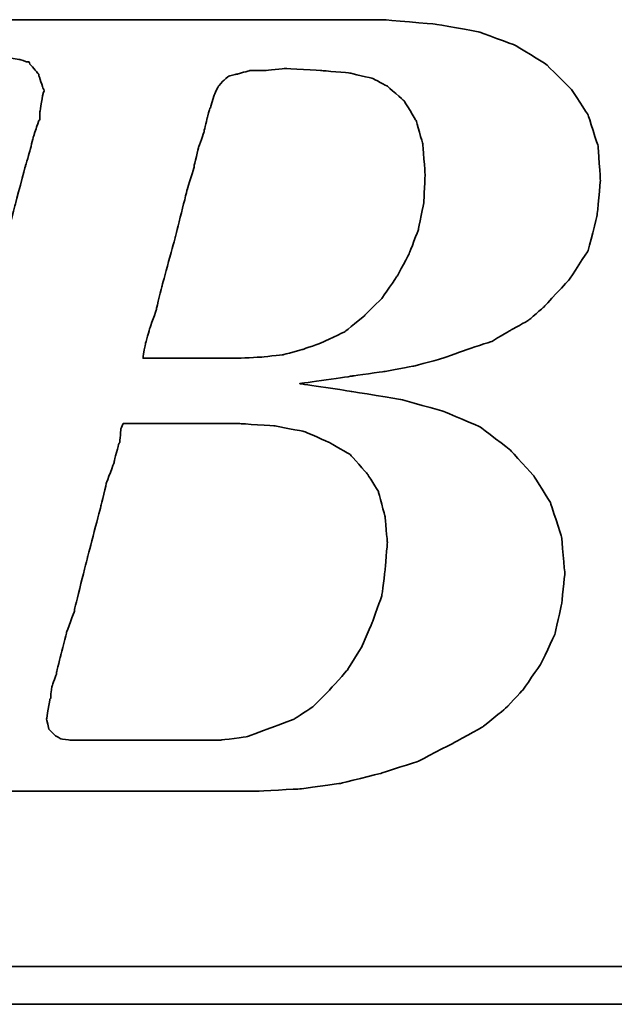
# Model space of a CAD drawing. Header units: millimetres. Extents: x -4 to 1317, y 21 to 605.
# Tile 32 of 52: x 98.749 to 99.208, y 59.707 to 60.465. Entities that reach past the tile are written whole.
import ezdxf

# ---------------------------------------------------------------- set-up
doc = ezdxf.new("R2010")
doc.units = ezdxf.units.MM
doc.layers.add('DIM', color=4, linetype='CONTINUOUS')
doc.layers.add('layer 1', color=7, linetype='CONTINUOUS')

# ---------------------------------------------------------------- blocks, each defined once
blk = doc.blocks.new('TBI MOTION logo(完整正式版)')
at = {"layer": 'layer 1', "color": 22, "lineweight": 35}
for points, knots in [([(-64.65375, -6.86375), (-64.65375, -6.86375), (-64.84375, -7.29625), (-64.84375, -7.29625), (-64.84375, -7.29625), (-64.84375, -7.29625), (-64.86875, -7.34375), (-64.86875, -7.34375), (-64.86875, -7.34375), (-64.86875, -7.34375), (-64.86875, -7.36875), (-64.86875, -7.36875), (-64.86875, -7.36875), (-64.86875, -7.36875), (-65.15375, -7.65375), (-65.15375, -7.65375), (-65.15375, -7.65375), (-65.15375, -7.65375), (-65.17875, -7.65375), (-65.17875, -7.65375), (-65.17875, -7.65375), (-65.17875, -7.65375), (-65.20375, -7.67875), (-65.20375, -7.67875), (-65.20375, -7.67875), (-65.20375, -7.67875), (-65.58875, -7.87125), (-65.58875, -7.87125), (-65.58875, -7.87125), (-65.58875, -7.87125), (-65.63375, -7.87125), (-65.63375, -7.87125), (-65.63375, -7.87125), (-65.63375, -7.87125), (-65.65875, -7.89375), (-65.65875, -7.89375), (-65.65875, -7.89375), (-65.65875, -7.89375), (-66.09375, -7.94375), (-66.09375, -7.94375), (-66.09375, -7.94375), (-66.09375, -7.94375), (-66.11375, -7.94375), (-66.11375, -7.94375), (-66.11375, -7.94375), (-66.11375, -7.94375), (-66.16375, -7.94375), (-66.16375, -7.94375), (-66.16375, -7.94375), (-66.16375, -7.94375), (-66.30875, -7.94375), (-66.30875, -7.94375), (-66.30875, -7.94375), (-66.30875, -7.94375), (-66.69375, -7.94375), (-66.69375, -7.94375), (-66.69375, -7.94375), (-66.69375, -7.94375), (-67.07375, -7.94375), (-67.07375, -7.94375), (-67.07375, -7.94375), (-67.07375, -7.94375), (-67.12375, -7.94375), (-67.12375, -7.94375), (-67.12375, -7.94375), (-67.12375, -7.94375), (-67.12375, -7.96625), (-67.12375, -7.96625), (-67.12375, -7.96625), (-67.12375, -7.96625), (-67.14875, -7.99125), (-67.14875, -7.99125), (-67.14875, -7.99125), (-67.14875, -7.99125), (-67.24375, -8.34875), (-67.24375, -8.34875), (-67.24375, -8.34875), (-67.24375, -8.34875), (-67.31375, -8.68625), (-67.31375, -8.68625), (-67.31375, -8.68625), (-67.31375, -8.68625), (-67.26875, -8.68625), (-67.26875, -8.68625), (-67.26875, -8.68625), (-67.26875, -8.68625), (-67.07375, -8.68625), (-67.07375, -8.68625), (-67.07375, -8.68625), (-67.07375, -8.68625), (-66.54875, -8.68625), (-66.54875, -8.68625), (-66.54875, -8.68625), (-66.54875, -8.68625), (-65.82625, -8.68625), (-65.82625, -8.68625), (-65.82625, -8.68625), (-65.82625, -8.68625), (-65.01375, -8.68625), (-65.01375, -8.68625), (-65.01375, -8.68625), (-65.01375, -8.68625), (-64.05375, -8.68625), (-64.05375, -8.68625), (-64.05375, -8.68625), (-64.05375, -8.68625), (-62.08375, -8.68625), (-62.08375, -8.68625), (-62.08375, -8.68625), (-62.08375, -8.68625), (-60.06875, -8.68625), (-60.06875, -8.68625), (-60.06875, -8.68625), (-60.06875, -8.68625), (-59.10875, -8.68625), (-59.10875, -8.68625), (-59.10875, -8.68625), (-59.10875, -8.68625), (-58.29375, -8.68625), (-58.29375, -8.68625), (-58.29375, -8.68625), (-58.29375, -8.68625), (-57.57375, -8.68625), (-57.57375, -8.68625), (-57.57375, -8.68625), (-57.57375, -8.68625), (-57.04875, -8.68625), (-57.04875, -8.68625), (-57.04875, -8.68625), (-57.04875, -8.68625), (-56.85375, -8.68625), (-56.85375, -8.68625), (-56.85375, -8.68625), (-56.85375, -8.68625), (-56.70875, -8.68625), (-56.70875, -8.68625), (-56.70875, -8.68625), (-56.70875, -8.68625), (-56.61375, -8.68625), (-56.61375, -8.68625), (-56.61375, -8.68625), (-56.61375, -8.68625), (-56.56875, -8.68625), (-56.56875, -8.68625), (-56.56875, -8.68625), (-56.56875, -8.68625), (-55.65375, -8.63875), (-55.65375, -8.63875), (-55.65375, -8.63875), (-55.65375, -8.63875), (-54.76875, -8.51875), (-54.76875, -8.51875), (-54.76875, -8.51875), (-54.76875, -8.51875), (-53.90375, -8.30375), (-53.90375, -8.30375), (-53.90375, -8.30375), (-53.90375, -8.30375), (-53.08875, -8.03875), (-53.08875, -8.03875), (-53.08875, -8.03875), (-53.08875, -8.03875), (-52.34375, -7.65375), (-52.34375, -7.65375), (-52.34375, -7.65375), (-52.34375, -7.65375), (-51.69875, -7.29625), (-51.69875, -7.29625), (-51.69875, -7.29625), (-51.69875, -7.29625), (-51.21875, -6.91125), (-51.21875, -6.91125), (-51.21875, -6.91125), (-51.21875, -6.91125), (-50.83375, -6.50375), (-50.83375, -6.50375), (-50.83375, -6.50375), (-50.83375, -6.50375), (-50.44875, -5.94875), (-50.44875, -5.94875), (-50.44875, -5.94875), (-50.44875, -5.94875), (-50.13875, -5.30375), (-50.13875, -5.30375), (-50.13875, -5.30375), (-50.13875, -5.30375), (-49.99375, -4.65375), (-49.99375, -4.65375), (-49.99375, -4.65375), (-49.99375, -4.65375), (-49.92375, -3.98375), (-49.92375, -3.98375), (-49.92375, -3.98375), (-49.92375, -3.98375), (-49.99375, -3.19374), (-49.99375, -3.19374), (-49.99375, -3.19374), (-49.99375, -3.19374), (-50.23374, -2.44874), (-50.23374, -2.44874), (-50.23374, -2.44874), (-50.23374, -2.44874), (-50.59375, -1.87374), (-50.59375, -1.87374), (-50.59375, -1.87374), (-50.59375, -1.87374), (-51.09875, -1.31874), (-51.09875, -1.31874), (-51.09875, -1.31874), (-51.09875, -1.31874), (-51.74375, -0.81875), (-51.74375, -0.81875), (-51.74375, -0.81875), (-51.74375, -0.81875), (-52.53875, -0.48125), (-52.53875, -0.48125), (-52.53875, -0.48125), (-52.53875, -0.48125), (-53.47375, -0.21875), (-53.47375, -0.21875), (-53.47375, -0.21875), (-53.47375, -0.21875), (-54.52875, -0.04874), (-54.52875, -0.04874), (-54.52875, -0.04874), (-54.52875, -0.04874), (-55.65375, 0.12125), (-55.65375, 0.12125), (-55.65375, 0.12125), (-55.65375, 0.12125), (-54.50375, 0.28624), (-54.50375, 0.28624), (-54.50375, 0.28624), (-54.50375, 0.28624), (-53.83375, 0.38124), (-53.83375, 0.38124), (-53.83375, 0.38124), (-53.83375, 0.38124), (-53.18375, 0.50125), (-53.18375, 0.50125), (-53.18375, 0.50125), (-53.18375, 0.50125), (-52.55875, 0.66874), (-52.55875, 0.66874), (-52.55875, 0.66874), (-52.55875, 0.66874), (-52.03375, 0.86124), (-52.03375, 0.86124), (-52.03375, 0.86124), (-52.03375, 0.86124), (-51.50374, 1.03124), (-51.50374, 1.03124), (-51.50374, 1.03124), (-51.50374, 1.03124), (-51.09875, 1.27125), (-51.09875, 1.27125), (-51.09875, 1.27125), (-51.09875, 1.27125), (-50.71375, 1.48624), (-50.71375, 1.48624), (-50.71375, 1.48624), (-50.71375, 1.48624), (-50.37625, 1.77625), (-50.37625, 1.77625), (-50.37625, 1.77625), (-50.37625, 1.77625), (-49.82375, 2.37625), (-49.82375, 2.37625), (-49.82375, 2.37625), (-49.82375, 2.37625), (-49.41875, 2.99625), (-49.41875, 2.99625), (-49.41875, 2.99625), (-49.41875, 2.99625), (-49.22375, 3.76625), (-49.22375, 3.76625), (-49.22375, 3.76625), (-49.22375, 3.76625), (-49.15375, 4.50874), (-49.15375, 4.50874), (-49.15375, 4.50874), (-49.15375, 4.50874), (-49.20375, 5.25125), (-49.20375, 5.25125), (-49.20375, 5.25125), (-49.20375, 5.25125), (-49.41875, 5.92625), (-49.41875, 5.92625), (-49.41875, 5.92625), (-49.41875, 5.92625), (-49.77875, 6.47625), (-49.77875, 6.47625), (-49.77875, 6.47625), (-49.77875, 6.47625), (-50.33125, 7.02624), (-50.33125, 7.02624), (-50.33125, 7.02624), (-50.33125, 7.02624), (-51.00125, 7.43625), (-51.00125, 7.43625), (-51.00125, 7.43625), (-51.00125, 7.43625), (-51.79375, 7.72625), (-51.79375, 7.72625), (-51.79375, 7.72625), (-51.79375, 7.72625), (-52.72875, 7.89124), (-52.72875, 7.89124), (-52.72875, 7.89124), (-52.72875, 7.89124), (-53.83375, 7.98625), (-53.83375, 7.98625), (-53.83375, 7.98625), (-53.83375, 7.98625), (-53.92875, 7.98625), (-53.92875, 7.98625), (-53.92875, 7.98625), (-53.92875, 7.98625), (-54.26375, 7.98625), (-54.26375, 7.98625), (-54.26375, 7.98625), (-54.26375, 7.98625), (-54.74375, 7.98625), (-54.74375, 7.98625), (-54.74375, 7.98625), (-54.74375, 7.98625), (-55.36875, 7.98625), (-55.36875, 7.98625), (-55.36875, 7.98625), (-55.36875, 7.98625), (-56.13375, 7.98625), (-56.13375, 7.98625), (-56.13375, 7.98625), (-56.13375, 7.98625), (-56.94875, 7.98625), (-56.94875, 7.98625), (-56.94875, 7.98625), (-56.94875, 7.98625), (-58.77625, 7.98625), (-58.77625, 7.98625), (-58.77625, 7.98625), (-58.77625, 7.98625), (-60.59875, 7.98625), (-60.59875, 7.98625), (-60.59875, 7.98625), (-60.59875, 7.98625), (-61.41375, 7.98625), (-61.41375, 7.98625), (-61.41375, 7.98625), (-61.41375, 7.98625), (-62.17875, 7.98625), (-62.17875, 7.98625), (-62.17875, 7.98625), (-62.17875, 7.98625), (-62.80375, 7.98625), (-62.80375, 7.98625), (-62.80375, 7.98625), (-62.80375, 7.98625), (-63.30625, 7.98625), (-63.30625, 7.98625), (-63.30625, 7.98625), (-63.30625, 7.98625), (-63.57375, 7.98625), (-63.57375, 7.98625), (-63.57375, 7.98625), (-63.57375, 7.98625), (-63.57375, 7.96375), (-63.57375, 7.96375), (-63.57375, 7.96375), (-63.57375, 7.96375), (-63.59875, 7.94125), (-63.59875, 7.94125), (-63.59875, 7.94125), (-63.59875, 7.94125), (-63.69375, 7.55625), (-63.69375, 7.55625), (-63.69375, 7.55625), (-63.69375, 7.55625), (-63.76375, 7.24624), (-63.76375, 7.24624), (-63.76375, 7.24624), (-63.76375, 7.24624), (-63.23875, 7.24624), (-63.23875, 7.24624), (-63.23875, 7.24624), (-63.23875, 7.24624), (-62.75875, 7.24624), (-62.75875, 7.24624), (-62.75875, 7.24624), (-62.75875, 7.24624), (-62.61125, 7.24624), (-62.61125, 7.24624), (-62.61125, 7.24624), (-62.61125, 7.24624), (-62.56625, 7.24624), (-62.56625, 7.24624), (-62.56625, 7.24624), (-62.56625, 7.24624), (-62.22875, 7.24624), (-62.22875, 7.24624), (-62.22875, 7.24624), (-62.22875, 7.24624), (-62.20375, 7.24624), (-62.20375, 7.24624), (-62.20375, 7.24624), (-62.20375, 7.24624), (-62.17875, 7.21875), (-62.17875, 7.21875), (-62.17875, 7.21875), (-62.17875, 7.21875), (-61.96375, 7.17125), (-61.96375, 7.17125), (-61.96375, 7.17125), (-61.96375, 7.17125), (-61.72375, 7.12624), (-61.72375, 7.12624), (-61.72375, 7.12624), (-61.72375, 7.12624), (-61.70375, 7.12624), (-61.70375, 7.12624), (-61.70375, 7.12624), (-61.70375, 7.12624), (-61.55875, 7.07624), (-61.55875, 7.07624), (-61.55875, 7.07624), (-61.55875, 7.07624), (-61.50875, 7.07624), (-61.50875, 7.07624), (-61.50875, 7.07624), (-61.50875, 7.07624), (-61.48375, 7.02624), (-61.48375, 7.02624), (-61.48375, 7.02624), (-61.48375, 7.02624), (-61.31875, 6.83375), (-61.31875, 6.83375), (-61.31875, 6.83375), (-61.31875, 6.83375), (-61.29375, 6.81125), (-61.29375, 6.81125), (-61.29375, 6.81125), (-61.29375, 6.81125), (-61.29375, 6.78625), (-61.29375, 6.78625), (-61.29375, 6.78625), (-61.29375, 6.78625), (-61.19875, 6.50124), (-61.19875, 6.50124), (-61.19875, 6.50124), (-61.19875, 6.50124), (-61.17375, 6.45124), (-61.17375, 6.45124), (-61.17375, 6.45124), (-61.17375, 6.45124), (-61.19875, 6.40625), (-61.19875, 6.40625), (-61.19875, 6.40625), (-61.19875, 6.40625), (-61.26875, 5.99624), (-61.26875, 5.99624), (-61.26875, 5.99624), (-61.26875, 5.99624), (-61.26875, 5.85125), (-61.26875, 5.85125), (-61.26875, 5.85125), (-61.26875, 5.85125), (-61.26875, 5.82625), (-61.26875, 5.82625), (-61.26875, 5.82625), (-61.26875, 5.82625), (-61.29375, 5.80625), (-61.29375, 5.80625), (-61.29375, 5.80625), (-61.29375, 5.80625), (-61.34125, 5.66125), (-61.34125, 5.66125), (-61.34125, 5.66125), (-61.34125, 5.66125), (-61.41375, 5.44625), (-61.41375, 5.44625), (-61.41375, 5.44625), (-61.41375, 5.44625), (-61.48375, 5.15625), (-61.48375, 5.15625), (-61.48375, 5.15625), (-61.48375, 5.15625), (-61.58375, 4.82124), (-61.58375, 4.82124), (-61.58375, 4.82124), (-61.58375, 4.82124), (-61.79875, 4.00375), (-61.79875, 4.00375), (-61.79875, 4.00375), (-61.79875, 4.00375), (-62.05875, 2.99625), (-62.05875, 2.99625), (-62.05875, 2.99625), (-62.05875, 2.99625), (-62.34875, 1.91625), (-62.34875, 1.91625), (-62.34875, 1.91625), (-62.34875, 1.91625), (-62.97375, -0.41124), (-62.97375, -0.41124), (-62.97375, -0.41124), (-62.97375, -0.41124), (-63.59875, -2.75875), (-63.59875, -2.75875), (-63.59875, -2.75875), (-63.59875, -2.75875), (-63.88375, -3.86374), (-63.88375, -3.86374), (-63.88375, -3.86374), (-63.88375, -3.86374), (-64.14875, -4.82374), (-64.14875, -4.82374), (-64.14875, -4.82374), (-64.14875, -4.82374), (-64.36375, -5.64125), (-64.36375, -5.64125), (-64.36375, -5.64125), (-64.36375, -5.64125), (-64.43625, -5.97625), (-64.43625, -5.97625), (-64.43625, -5.97625), (-64.43625, -5.97625), (-64.50875, -6.28625), (-64.50875, -6.28625), (-64.50875, -6.28625), (-64.50875, -6.28625), (-64.50875, -6.30875), (-64.50875, -6.30875), (-64.50875, -6.30875), (-64.50875, -6.30875), (-64.57875, -6.50375), (-64.57875, -6.50375), (-64.57875, -6.50375), (-64.57875, -6.50375), (-64.62875, -6.69625), (-64.62875, -6.69625), (-64.62875, -6.69625), (-64.62875, -6.69625), (-64.62875, -6.76875), (-64.62875, -6.76875), (-64.62875, -6.76875), (-64.62875, -6.76875), (-64.62875, -6.81375), (-64.62875, -6.81375), (-64.62875, -6.81375), (-64.62875, -6.81375), (-64.62875, -6.83875), (-64.62875, -6.83875), (-64.62875, -6.83875), (-64.62875, -6.83875), (-64.65375, -6.86375), (-64.65375, -6.86375)], [0, 0, 0, 0, 0.00719424, 0.00719424, 0.00719424, 0.00719425, 0.01438849, 0.01438849, 0.01438849, 0.0143885, 0.02158273, 0.02158273, 0.02158273, 0.02158274, 0.02877698, 0.02877698, 0.02877698, 0.02877699, 0.03597122, 0.03597122, 0.03597122, 0.03597123, 0.04316547, 0.04316547, 0.04316547, 0.04316548, 0.05035971, 0.05035971, 0.05035971, 0.05035972, 0.05755396, 0.05755396, 0.05755396, 0.05755397, 0.0647482, 0.0647482, 0.0647482, 0.06474821, 0.07194245, 0.07194245, 0.07194245, 0.07194246, 0.07913669, 0.07913669, 0.07913669, 0.0791367, 0.08633094, 0.08633094, 0.08633094, 0.08633095, 0.09352518, 0.09352518, 0.09352518, 0.09352519, 0.10071942, 0.10071942, 0.10071942, 0.10071943, 0.10791367, 0.10791367, 0.10791367, 0.10791368, 0.11510791, 0.11510791, 0.11510791, 0.11510792, 0.12230216, 0.12230216, 0.12230216, 0.12230217, 0.1294964, 0.1294964, 0.1294964, 0.12949641, 0.13669065, 0.13669065, 0.13669065, 0.13669066, 0.14388489, 0.14388489, 0.14388489, 0.1438849, 0.15107914, 0.15107914, 0.15107914, 0.15107915, 0.15827338, 0.15827338, 0.15827338, 0.15827339, 0.16546763, 0.16546763, 0.16546763, 0.16546764, 0.17266187, 0.17266187, 0.17266187, 0.17266188, 0.17985612, 0.17985612, 0.17985612, 0.17985613, 0.18705036, 0.18705036, 0.18705036, 0.18705037, 0.1942446, 0.1942446, 0.1942446, 0.19424461, 0.20143885, 0.20143885, 0.20143885, 0.20143886, 0.20863309, 0.20863309, 0.20863309, 0.2086331, 0.21582734, 0.21582734, 0.21582734, 0.21582735, 0.22302158, 0.22302158, 0.22302158, 0.22302159, 0.23021583, 0.23021583, 0.23021583, 0.23021584, 0.23741007, 0.23741007, 0.23741007, 0.23741008, 0.24460432, 0.24460432, 0.24460432, 0.24460433, 0.25179856, 0.25179856, 0.25179856, 0.25179857, 0.25899281, 0.25899281, 0.25899281, 0.25899282, 0.26618705, 0.26618705, 0.26618705, 0.26618706, 0.27338129, 0.27338129, 0.27338129, 0.2733813, 0.28057554, 0.28057554, 0.28057554, 0.28057555, 0.28776978, 0.28776978, 0.28776978, 0.28776979, 0.29496403, 0.29496403, 0.29496403, 0.29496404, 0.30215827, 0.30215827, 0.30215827, 0.30215828, 0.30935252, 0.30935252, 0.30935252, 0.30935253, 0.31654676, 0.31654676, 0.31654676, 0.31654677, 0.32374101, 0.32374101, 0.32374101, 0.32374102, 0.33093525, 0.33093525, 0.33093525, 0.33093526, 0.3381295, 0.3381295, 0.3381295, 0.33812951, 0.34532374, 0.34532374, 0.34532374, 0.34532375, 0.35251799, 0.35251799, 0.35251799, 0.352518, 0.35971223, 0.35971223, 0.35971223, 0.35971224, 0.36690647, 0.36690647, 0.36690647, 0.36690648, 0.37410072, 0.37410072, 0.37410072, 0.37410073, 0.38129496, 0.38129496, 0.38129496, 0.38129497, 0.38848921, 0.38848921, 0.38848921, 0.38848922, 0.39568345, 0.39568345, 0.39568345, 0.39568346, 0.4028777, 0.4028777, 0.4028777, 0.40287771, 0.41007194, 0.41007194, 0.41007194, 0.41007195, 0.41726619, 0.41726619, 0.41726619, 0.4172662, 0.42446043, 0.42446043, 0.42446043, 0.42446044, 0.43165468, 0.43165468, 0.43165468, 0.43165469, 0.43884892, 0.43884892, 0.43884892, 0.43884893, 0.44604317, 0.44604317, 0.44604317, 0.44604318, 0.45323741, 0.45323741, 0.45323741, 0.45323742, 0.46043165, 0.46043165, 0.46043165, 0.46043166, 0.4676259, 0.4676259, 0.4676259, 0.46762591, 0.47482014, 0.47482014, 0.47482014, 0.47482015, 0.48201439, 0.48201439, 0.48201439, 0.4820144, 0.48920863, 0.48920863, 0.48920863, 0.48920864, 0.49640288, 0.49640288, 0.49640288, 0.49640289, 0.50359712, 0.50359712, 0.50359712, 0.50359713, 0.51079137, 0.51079137, 0.51079137, 0.51079138, 0.51798561, 0.51798561, 0.51798561, 0.51798562, 0.52517986, 0.52517986, 0.52517986, 0.52517987, 0.5323741, 0.5323741, 0.5323741, 0.53237411, 0.53956835, 0.53956835, 0.53956835, 0.53956836, 0.54676259, 0.54676259, 0.54676259, 0.5467626, 0.55395683, 0.55395683, 0.55395683, 0.55395684, 0.56115108, 0.56115108, 0.56115108, 0.56115109, 0.56834532, 0.56834532, 0.56834532, 0.56834533, 0.57553957, 0.57553957, 0.57553957, 0.57553958, 0.58273381, 0.58273381, 0.58273381, 0.58273382, 0.58992806, 0.58992806, 0.58992806, 0.58992807, 0.5971223, 0.5971223, 0.5971223, 0.59712231, 0.60431655, 0.60431655, 0.60431655, 0.60431656, 0.61151079, 0.61151079, 0.61151079, 0.6115108, 0.61870504, 0.61870504, 0.61870504, 0.61870505, 0.62589928, 0.62589928, 0.62589928, 0.62589929, 0.63309353, 0.63309353, 0.63309353, 0.63309354, 0.64028777, 0.64028777, 0.64028777, 0.64028778, 0.64748201, 0.64748201, 0.64748201, 0.64748202, 0.65467626, 0.65467626, 0.65467626, 0.65467627, 0.6618705, 0.6618705, 0.6618705, 0.66187051, 0.66906475, 0.66906475, 0.66906475, 0.66906476, 0.67625899, 0.67625899, 0.67625899, 0.676259, 0.68345324, 0.68345324, 0.68345324, 0.68345325, 0.69064748, 0.69064748, 0.69064748, 0.69064749, 0.69784173, 0.69784173, 0.69784173, 0.69784174, 0.70503597, 0.70503597, 0.70503597, 0.70503598, 0.71223022, 0.71223022, 0.71223022, 0.71223023, 0.71942446, 0.71942446, 0.71942446, 0.71942447, 0.72661871, 0.72661871, 0.72661871, 0.72661872, 0.73381295, 0.73381295, 0.73381295, 0.73381296, 0.74100719, 0.74100719, 0.74100719, 0.7410072, 0.74820144, 0.74820144, 0.74820144, 0.74820145, 0.75539568, 0.75539568, 0.75539568, 0.75539569, 0.76258993, 0.76258993, 0.76258993, 0.76258994, 0.76978417, 0.76978417, 0.76978417, 0.76978418, 0.77697842, 0.77697842, 0.77697842, 0.77697843, 0.78417266, 0.78417266, 0.78417266, 0.78417267, 0.79136691, 0.79136691, 0.79136691, 0.79136692, 0.79856115, 0.79856115, 0.79856115, 0.79856116, 0.8057554, 0.8057554, 0.8057554, 0.80575541, 0.81294964, 0.81294964, 0.81294964, 0.81294965, 0.82014388, 0.82014388, 0.82014388, 0.82014389, 0.82733813, 0.82733813, 0.82733813, 0.82733814, 0.83453237, 0.83453237, 0.83453237, 0.83453238, 0.84172662, 0.84172662, 0.84172662, 0.84172663, 0.84892086, 0.84892086, 0.84892086, 0.84892087, 0.85611511, 0.85611511, 0.85611511, 0.85611512, 0.86330935, 0.86330935, 0.86330935, 0.86330936, 0.8705036, 0.8705036, 0.8705036, 0.87050361, 0.87769784, 0.87769784, 0.87769784, 0.87769785, 0.88489209, 0.88489209, 0.88489209, 0.8848921, 0.89208633, 0.89208633, 0.89208633, 0.89208634, 0.89928058, 0.89928058, 0.89928058, 0.89928059, 0.90647482, 0.90647482, 0.90647482, 0.90647483, 0.91366906, 0.91366906, 0.91366906, 0.91366907, 0.92086331, 0.92086331, 0.92086331, 0.92086332, 0.92805755, 0.92805755, 0.92805755, 0.92805756, 0.9352518, 0.9352518, 0.9352518, 0.93525181, 0.94244604, 0.94244604, 0.94244604, 0.94244605, 0.94964029, 0.94964029, 0.94964029, 0.9496403, 0.95683453, 0.95683453, 0.95683453, 0.95683454, 0.96402878, 0.96402878, 0.96402878, 0.96402879, 0.97122302, 0.97122302, 0.97122302, 0.97122303, 0.97841727, 0.97841727, 0.97841727, 0.97841728, 0.98561151, 0.98561151, 0.98561151, 0.98561152, 0.99280576, 0.99280576, 0.99280576, 0.99280577, 1, 1, 1, 1]), ([(-57.50375, 6.35625), (-57.50375, 6.35625), (-57.57375, 6.11625), (-57.57375, 6.11625), (-57.57375, 6.11625), (-57.57375, 6.11625), (-57.57375, 6.09125), (-57.57375, 6.09125), (-57.57375, 6.09125), (-57.57375, 6.09125), (-57.59875, 6.06625), (-57.59875, 6.06625), (-57.59875, 6.06625), (-57.59875, 6.06625), (-57.64875, 5.87625), (-57.64875, 5.87625), (-57.64875, 5.87625), (-57.64875, 5.87625), (-57.71875, 5.58875), (-57.71875, 5.58875), (-57.71875, 5.58875), (-57.71875, 5.58875), (-57.71875, 5.56625), (-57.71875, 5.56625), (-57.71875, 5.56625), (-57.71875, 5.56625), (-57.83875, 5.23125), (-57.83875, 5.23125), (-57.83875, 5.23125), (-57.83875, 5.23125), (-57.93625, 4.82124), (-57.93625, 4.82124), (-57.93625, 4.82124), (-57.93625, 4.82124), (-57.93625, 4.79624), (-57.93625, 4.79624), (-57.93625, 4.79624), (-57.93625, 4.79624), (-58.07875, 4.34125), (-58.07875, 4.34125), (-58.07875, 4.34125), (-58.07875, 4.34125), (-58.34375, 3.28625), (-58.34375, 3.28625), (-58.34375, 3.28625), (-58.34375, 3.28625), (-58.62875, 2.23124), (-58.62875, 2.23124), (-58.62875, 2.23124), (-58.62875, 2.23124), (-58.74875, 1.75125), (-58.74875, 1.75125), (-58.74875, 1.75125), (-58.74875, 1.75125), (-58.74875, 1.72625), (-58.74875, 1.72625), (-58.74875, 1.72625), (-58.74875, 1.72625), (-58.89375, 1.31625), (-58.89375, 1.31625), (-58.89375, 1.31625), (-58.89375, 1.31625), (-58.98875, 0.98124), (-58.98875, 0.98124), (-58.98875, 0.98124), (-58.98875, 0.98124), (-59.03875, 0.71625), (-59.03875, 0.71625), (-59.03875, 0.71625), (-59.03875, 0.71625), (-59.03875, 0.66874), (-59.03875, 0.66874), (-59.03875, 0.66874), (-59.03875, 0.66874), (-58.91875, 0.66874), (-58.91875, 0.66874), (-58.91875, 0.66874), (-58.91875, 0.66874), (-58.53375, 0.66874), (-58.53375, 0.66874), (-58.53375, 0.66874), (-58.53375, 0.66874), (-58.10375, 0.66874), (-58.10375, 0.66874), (-58.10375, 0.66874), (-58.10375, 0.66874), (-57.66875, 0.66874), (-57.66875, 0.66874), (-57.66875, 0.66874), (-57.66875, 0.66874), (-57.33375, 0.66874), (-57.33375, 0.66874), (-57.33375, 0.66874), (-57.33375, 0.66874), (-57.09375, 0.66874), (-57.09375, 0.66874), (-57.09375, 0.66874), (-57.09375, 0.66874), (-56.99875, 0.66874), (-56.99875, 0.66874), (-56.99875, 0.66874), (-56.99875, 0.66874), (-56.49375, 0.69374), (-56.49375, 0.69374), (-56.49375, 0.69374), (-56.49375, 0.69374), (-56.01375, 0.74374), (-56.01375, 0.74374), (-56.01375, 0.74374), (-56.01375, 0.74374), (-55.58375, 0.86124), (-55.58375, 0.86124), (-55.58375, 0.86124), (-55.58375, 0.86124), (-55.17375, 1.00624), (-55.17375, 1.00624), (-55.17375, 1.00624), (-55.17375, 1.00624), (-54.67375, 1.24625), (-54.67375, 1.24625), (-54.67375, 1.24625), (-54.67375, 1.24625), (-54.26375, 1.58124), (-54.26375, 1.58124), (-54.26375, 1.58124), (-54.26375, 1.58124), (-53.87875, 1.96374), (-53.87875, 1.96374), (-53.87875, 1.96374), (-53.87875, 1.96374), (-53.54375, 2.44625), (-53.54375, 2.44625), (-53.54375, 2.44625), (-53.54375, 2.44625), (-53.27875, 2.95125), (-53.27875, 2.95125), (-53.27875, 2.95125), (-53.27875, 2.95125), (-53.08875, 3.45124), (-53.08875, 3.45124), (-53.08875, 3.45124), (-53.08875, 3.45124), (-52.96875, 4.05124), (-52.96875, 4.05124), (-52.96875, 4.05124), (-52.96875, 4.05124), (-52.94375, 4.65125), (-52.94375, 4.65125), (-52.94375, 4.65125), (-52.94375, 4.65125), (-52.99375, 5.30125), (-52.99375, 5.30125), (-52.99375, 5.30125), (-52.99375, 5.30125), (-53.13875, 5.80625), (-53.13875, 5.80625), (-53.13875, 5.80625), (-53.13875, 5.80625), (-53.39875, 6.23625), (-53.39875, 6.23625), (-53.39875, 6.23625), (-53.39875, 6.23625), (-53.75875, 6.54875), (-53.75875, 6.54875), (-53.75875, 6.54875), (-53.75875, 6.54875), (-54.07375, 6.71625), (-54.07375, 6.71625), (-54.07375, 6.71625), (-54.07375, 6.71625), (-54.57375, 6.83375), (-54.57375, 6.83375), (-54.57375, 6.83375), (-54.57375, 6.83375), (-55.17375, 6.88625), (-55.17375, 6.88625), (-55.17375, 6.88625), (-55.17375, 6.88625), (-55.96875, 6.93125), (-55.96875, 6.93125), (-55.96875, 6.93125), (-55.96875, 6.93125), (-56.39875, 6.88625), (-56.39875, 6.88625), (-56.39875, 6.88625), (-56.39875, 6.88625), (-56.42125, 6.88625), (-56.42125, 6.88625), (-56.42125, 6.88625), (-56.42125, 6.88625), (-56.73375, 6.88625), (-56.73375, 6.88625), (-56.73375, 6.88625), (-56.73375, 6.88625), (-56.99875, 6.81125), (-56.99875, 6.81125), (-56.99875, 6.81125), (-56.99875, 6.81125), (-57.02375, 6.81125), (-57.02375, 6.81125), (-57.02375, 6.81125), (-57.02375, 6.81125), (-57.18875, 6.76625), (-57.18875, 6.76625), (-57.18875, 6.76625), (-57.18875, 6.76625), (-57.30875, 6.66625), (-57.30875, 6.66625), (-57.30875, 6.66625), (-57.30875, 6.66625), (-57.40875, 6.54875), (-57.40875, 6.54875), (-57.40875, 6.54875), (-57.40875, 6.54875), (-57.50375, 6.35625), (-57.50375, 6.35625)], [0, 0, 0, 0, 0.01851852, 0.01851852, 0.01851852, 0.01851853, 0.03703704, 0.03703704, 0.03703704, 0.03703705, 0.05555556, 0.05555556, 0.05555556, 0.05555557, 0.07407407, 0.07407407, 0.07407407, 0.07407408, 0.09259259, 0.09259259, 0.09259259, 0.0925926, 0.11111111, 0.11111111, 0.11111111, 0.11111112, 0.12962963, 0.12962963, 0.12962963, 0.12962964, 0.14814815, 0.14814815, 0.14814815, 0.14814816, 0.16666667, 0.16666667, 0.16666667, 0.16666668, 0.18518519, 0.18518519, 0.18518519, 0.1851852, 0.2037037, 0.2037037, 0.2037037, 0.20370371, 0.22222222, 0.22222222, 0.22222222, 0.22222223, 0.24074074, 0.24074074, 0.24074074, 0.24074075, 0.25925926, 0.25925926, 0.25925926, 0.25925927, 0.27777778, 0.27777778, 0.27777778, 0.27777779, 0.2962963, 0.2962963, 0.2962963, 0.29629631, 0.31481481, 0.31481481, 0.31481481, 0.31481482, 0.33333333, 0.33333333, 0.33333333, 0.33333334, 0.35185185, 0.35185185, 0.35185185, 0.35185186, 0.37037037, 0.37037037, 0.37037037, 0.37037038, 0.38888889, 0.38888889, 0.38888889, 0.3888889, 0.40740741, 0.40740741, 0.40740741, 0.40740742, 0.42592593, 0.42592593, 0.42592593, 0.42592594, 0.44444444, 0.44444444, 0.44444444, 0.44444445, 0.46296296, 0.46296296, 0.46296296, 0.46296297, 0.48148148, 0.48148148, 0.48148148, 0.48148149, 0.5, 0.5, 0.5, 0.50000001, 0.51851852, 0.51851852, 0.51851852, 0.51851853, 0.53703704, 0.53703704, 0.53703704, 0.53703705, 0.55555556, 0.55555556, 0.55555556, 0.55555557, 0.57407407, 0.57407407, 0.57407407, 0.57407408, 0.59259259, 0.59259259, 0.59259259, 0.5925926, 0.61111111, 0.61111111, 0.61111111, 0.61111112, 0.62962963, 0.62962963, 0.62962963, 0.62962964, 0.64814815, 0.64814815, 0.64814815, 0.64814816, 0.66666667, 0.66666667, 0.66666667, 0.66666668, 0.68518519, 0.68518519, 0.68518519, 0.6851852, 0.7037037, 0.7037037, 0.7037037, 0.70370371, 0.72222222, 0.72222222, 0.72222222, 0.72222223, 0.74074074, 0.74074074, 0.74074074, 0.74074075, 0.75925926, 0.75925926, 0.75925926, 0.75925927, 0.77777778, 0.77777778, 0.77777778, 0.77777779, 0.7962963, 0.7962963, 0.7962963, 0.79629631, 0.81481481, 0.81481481, 0.81481481, 0.81481482, 0.83333333, 0.83333333, 0.83333333, 0.83333334, 0.85185185, 0.85185185, 0.85185185, 0.85185186, 0.87037037, 0.87037037, 0.87037037, 0.87037038, 0.88888889, 0.88888889, 0.88888889, 0.8888889, 0.90740741, 0.90740741, 0.90740741, 0.90740742, 0.92592593, 0.92592593, 0.92592593, 0.92592594, 0.94444444, 0.94444444, 0.94444444, 0.94444445, 0.96296296, 0.96296296, 0.96296296, 0.96296297, 0.98148148, 0.98148148, 0.98148148, 0.98148149, 1, 1, 1, 1]), ([(-61.03125, -6.57375), (-61.03125, -6.57375), (-61.03125, -6.67125), (-61.03125, -6.67125), (-61.03125, -6.67125), (-61.03125, -6.67125), (-61.05375, -6.69625), (-61.05375, -6.69625), (-61.05375, -6.69625), (-61.05375, -6.69625), (-61.12375, -7.12875), (-61.12375, -7.12875), (-61.12375, -7.12875), (-61.12375, -7.12875), (-61.07875, -7.34375), (-61.07875, -7.34375), (-61.07875, -7.34375), (-61.07875, -7.34375), (-60.93375, -7.48875), (-60.93375, -7.48875), (-60.93375, -7.48875), (-60.93375, -7.48875), (-60.81375, -7.55625), (-60.81375, -7.55625), (-60.81375, -7.55625), (-60.81375, -7.55625), (-60.62375, -7.58375), (-60.62375, -7.58375), (-60.62375, -7.58375), (-60.62375, -7.58375), (-60.30875, -7.58375), (-60.30875, -7.58375), (-60.30875, -7.58375), (-60.30875, -7.58375), (-59.97375, -7.58375), (-59.97375, -7.58375), (-59.97375, -7.58375), (-59.97375, -7.58375), (-59.87875, -7.58375), (-59.87875, -7.58375), (-59.87875, -7.58375), (-59.87875, -7.58375), (-59.63625, -7.58375), (-59.63625, -7.58375), (-59.63625, -7.58375), (-59.63625, -7.58375), (-58.96875, -7.58375), (-58.96875, -7.58375), (-58.96875, -7.58375), (-58.96875, -7.58375), (-58.29375, -7.58375), (-58.29375, -7.58375), (-58.29375, -7.58375), (-58.29375, -7.58375), (-58.05375, -7.58375), (-58.05375, -7.58375), (-58.05375, -7.58375), (-58.05375, -7.58375), (-57.98375, -7.58375), (-57.98375, -7.58375), (-57.98375, -7.58375), (-57.98375, -7.58375), (-57.35875, -7.58375), (-57.35875, -7.58375), (-57.35875, -7.58375), (-57.35875, -7.58375), (-56.78375, -7.50875), (-56.78375, -7.50875), (-56.78375, -7.50875), (-56.78375, -7.50875), (-56.27875, -7.31875), (-56.27875, -7.31875), (-56.27875, -7.31875), (-56.27875, -7.31875), (-55.77375, -7.12875), (-55.77375, -7.12875), (-55.77375, -7.12875), (-55.77375, -7.12875), (-55.36875, -6.86375), (-55.36875, -6.86375), (-55.36875, -6.86375), (-55.36875, -6.86375), (-55.00875, -6.50375), (-55.00875, -6.50375), (-55.00875, -6.50375), (-55.00875, -6.50375), (-54.62375, -6.06875), (-54.62375, -6.06875), (-54.62375, -6.06875), (-54.62375, -6.06875), (-54.31375, -5.56875), (-54.31375, -5.56875), (-54.31375, -5.56875), (-54.31375, -5.56875), (-54.07375, -5.01625), (-54.07375, -5.01625), (-54.07375, -5.01625), (-54.07375, -5.01625), (-53.87875, -4.46374), (-53.87875, -4.46374), (-53.87875, -4.46374), (-53.87875, -4.46374), (-53.80875, -3.91375), (-53.80875, -3.91375), (-53.80875, -3.91375), (-53.80875, -3.91375), (-53.75875, -3.31375), (-53.75875, -3.31375), (-53.75875, -3.31375), (-53.75875, -3.31375), (-53.80875, -2.75875), (-53.80875, -2.75875), (-53.80875, -2.75875), (-53.80875, -2.75875), (-53.95375, -2.20875), (-53.95375, -2.20875), (-53.95375, -2.20875), (-53.95375, -2.20875), (-54.19375, -1.82625), (-54.19375, -1.82625), (-54.19375, -1.82625), (-54.19375, -1.82625), (-54.55375, -1.41875), (-54.55375, -1.41875), (-54.55375, -1.41875), (-54.55375, -1.41875), (-55.00875, -1.15125), (-55.00875, -1.15125), (-55.00875, -1.15125), (-55.00875, -1.15125), (-55.56125, -0.91375), (-55.56125, -0.91375), (-55.56125, -0.91375), (-55.56125, -0.91375), (-56.18125, -0.79375), (-56.18125, -0.79375), (-56.18125, -0.79375), (-56.18125, -0.79375), (-56.94875, -0.74374), (-56.94875, -0.74374), (-56.94875, -0.74374), (-56.94875, -0.74374), (-56.99875, -0.74374), (-56.99875, -0.74374), (-56.99875, -0.74374), (-56.99875, -0.74374), (-57.09375, -0.74374), (-57.09375, -0.74374), (-57.09375, -0.74374), (-57.09375, -0.74374), (-57.38375, -0.74374), (-57.38375, -0.74374), (-57.38375, -0.74374), (-57.38375, -0.74374), (-57.76875, -0.74374), (-57.76875, -0.74374), (-57.76875, -0.74374), (-57.76875, -0.74374), (-58.24625, -0.74374), (-58.24625, -0.74374), (-58.24625, -0.74374), (-58.24625, -0.74374), (-58.72875, -0.74374), (-58.72875, -0.74374), (-58.72875, -0.74374), (-58.72875, -0.74374), (-59.20875, -0.74374), (-59.20875, -0.74374), (-59.20875, -0.74374), (-59.20875, -0.74374), (-59.46875, -0.74374), (-59.46875, -0.74374), (-59.46875, -0.74374), (-59.46875, -0.74374), (-59.51625, -0.83875), (-59.51625, -0.83875), (-59.51625, -0.83875), (-59.51625, -0.83875), (-59.54375, -1.15125), (-59.54375, -1.15125), (-59.54375, -1.15125), (-59.54375, -1.15125), (-59.56375, -1.17874), (-59.56375, -1.17874), (-59.56375, -1.17874), (-59.56375, -1.17874), (-59.66375, -1.55875), (-59.66375, -1.55875), (-59.66375, -1.55875), (-59.66375, -1.55875), (-59.66375, -1.58375), (-59.66375, -1.58375), (-59.66375, -1.58375), (-59.66375, -1.58375), (-59.82875, -2.01874), (-59.82875, -2.01874), (-59.82875, -2.01874), (-59.82875, -2.01874), (-59.94875, -2.52125), (-59.94875, -2.52125), (-59.94875, -2.52125), (-59.94875, -2.52125), (-60.23875, -3.62375), (-60.23875, -3.62375), (-60.23875, -3.62375), (-60.23875, -3.62375), (-60.52375, -4.77624), (-60.52375, -4.77624), (-60.52375, -4.77624), (-60.52375, -4.77624), (-60.52375, -4.79874), (-60.52375, -4.79874), (-60.52375, -4.79874), (-60.52375, -4.79874), (-60.69125, -5.25375), (-60.69125, -5.25375), (-60.69125, -5.25375), (-60.69125, -5.25375), (-60.81375, -5.73625), (-60.81375, -5.73625), (-60.81375, -5.73625), (-60.81375, -5.73625), (-60.90875, -6.11875), (-60.90875, -6.11875), (-60.90875, -6.11875), (-60.90875, -6.11875), (-60.90875, -6.14375), (-60.90875, -6.14375), (-60.90875, -6.14375), (-60.90875, -6.14375), (-61.00375, -6.40875), (-61.00375, -6.40875), (-61.00375, -6.40875), (-61.00375, -6.40875), (-61.03125, -6.57375), (-61.03125, -6.57375)], [0, 0, 0, 0, 0.01694915, 0.01694915, 0.01694915, 0.01694916, 0.03389831, 0.03389831, 0.03389831, 0.03389832, 0.05084746, 0.05084746, 0.05084746, 0.05084747, 0.06779661, 0.06779661, 0.06779661, 0.06779662, 0.08474576, 0.08474576, 0.08474576, 0.08474577, 0.10169492, 0.10169492, 0.10169492, 0.10169493, 0.11864407, 0.11864407, 0.11864407, 0.11864408, 0.13559322, 0.13559322, 0.13559322, 0.13559323, 0.15254237, 0.15254237, 0.15254237, 0.15254238, 0.16949153, 0.16949153, 0.16949153, 0.16949154, 0.18644068, 0.18644068, 0.18644068, 0.18644069, 0.20338983, 0.20338983, 0.20338983, 0.20338984, 0.22033898, 0.22033898, 0.22033898, 0.22033899, 0.23728814, 0.23728814, 0.23728814, 0.23728815, 0.25423729, 0.25423729, 0.25423729, 0.2542373, 0.27118644, 0.27118644, 0.27118644, 0.27118645, 0.28813559, 0.28813559, 0.28813559, 0.2881356, 0.30508475, 0.30508475, 0.30508475, 0.30508476, 0.3220339, 0.3220339, 0.3220339, 0.32203391, 0.33898305, 0.33898305, 0.33898305, 0.33898306, 0.3559322, 0.3559322, 0.3559322, 0.35593221, 0.37288136, 0.37288136, 0.37288136, 0.37288137, 0.38983051, 0.38983051, 0.38983051, 0.38983052, 0.40677966, 0.40677966, 0.40677966, 0.40677967, 0.42372881, 0.42372881, 0.42372881, 0.42372882, 0.44067797, 0.44067797, 0.44067797, 0.44067798, 0.45762712, 0.45762712, 0.45762712, 0.45762713, 0.47457627, 0.47457627, 0.47457627, 0.47457628, 0.49152542, 0.49152542, 0.49152542, 0.49152543, 0.50847458, 0.50847458, 0.50847458, 0.50847459, 0.52542373, 0.52542373, 0.52542373, 0.52542374, 0.54237288, 0.54237288, 0.54237288, 0.54237289, 0.55932203, 0.55932203, 0.55932203, 0.55932204, 0.57627119, 0.57627119, 0.57627119, 0.5762712, 0.59322034, 0.59322034, 0.59322034, 0.59322035, 0.61016949, 0.61016949, 0.61016949, 0.6101695, 0.62711864, 0.62711864, 0.62711864, 0.62711865, 0.6440678, 0.6440678, 0.6440678, 0.64406781, 0.66101695, 0.66101695, 0.66101695, 0.66101696, 0.6779661, 0.6779661, 0.6779661, 0.67796611, 0.69491525, 0.69491525, 0.69491525, 0.69491526, 0.71186441, 0.71186441, 0.71186441, 0.71186442, 0.72881356, 0.72881356, 0.72881356, 0.72881357, 0.74576271, 0.74576271, 0.74576271, 0.74576272, 0.76271186, 0.76271186, 0.76271186, 0.76271187, 0.77966102, 0.77966102, 0.77966102, 0.77966103, 0.79661017, 0.79661017, 0.79661017, 0.79661018, 0.81355932, 0.81355932, 0.81355932, 0.81355933, 0.83050847, 0.83050847, 0.83050847, 0.83050848, 0.84745763, 0.84745763, 0.84745763, 0.84745764, 0.86440678, 0.86440678, 0.86440678, 0.86440679, 0.88135593, 0.88135593, 0.88135593, 0.88135594, 0.89830508, 0.89830508, 0.89830508, 0.89830509, 0.91525424, 0.91525424, 0.91525424, 0.91525425, 0.93220339, 0.93220339, 0.93220339, 0.9322034, 0.94915254, 0.94915254, 0.94915254, 0.94915255, 0.96610169, 0.96610169, 0.96610169, 0.9661017, 0.98305085, 0.98305085, 0.98305085, 0.98305086, 1, 1, 1, 1]), ([(75.90875, -9.47875), (75.90875, -9.47875), (75.90875, -12.28625), (75.90875, -12.28625), (75.90875, -12.28625), (75.90875, -12.28625), (75.90875, -12.47875), (75.90875, -12.47875), (75.90875, -12.47875), (75.90875, -12.47875), (75.71625, -12.47875), (75.71625, -12.47875), (75.71625, -12.47875), (75.71625, -12.47875), (-88.32875, -12.47875), (-88.32875, -12.47875), (-88.32875, -12.47875), (-88.32875, -12.47875), (-88.32875, -13.29375), (-88.32875, -13.29375), (-88.32875, -13.29375), (-88.32875, -13.29375), (82.89125, -13.29375), (82.89125, -13.29375), (82.89125, -13.29375), (82.89125, -13.29375), (75.90875, -9.47875), (75.90875, -9.47875)], [0, 0, 0, 0, 0.14285714, 0.14285714, 0.14285714, 0.14285715, 0.28571429, 0.28571429, 0.28571429, 0.2857143, 0.42857143, 0.42857143, 0.42857143, 0.42857144, 0.57142857, 0.57142857, 0.57142857, 0.57142858, 0.71428571, 0.71428571, 0.71428571, 0.71428572, 0.85714286, 0.85714286, 0.85714286, 0.85714287, 1, 1, 1, 1])]:
    blk.add_open_spline(points, degree=3, knots=knots, dxfattribs=at)

msp = doc.modelspace()

# ---------------------------------------------------------------- block references
at = {"layer": 'DIM', "color": 7, "xscale": 0.0356399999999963, "yscale": 0.0356399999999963, "zscale": 0.0356399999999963}
msp.add_blockref('TBI MOTION logo(完整正式版)', (100.9487, 60.18081), dxfattribs=at)

doc.saveas('drawing.dxf')
